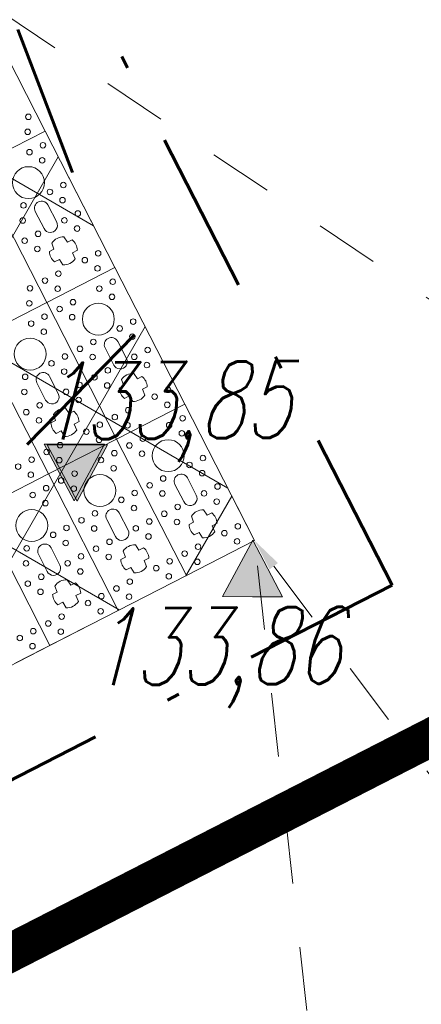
# Model space of a CAD drawing. Header units: metres. Extents: x 7472034 to 8440138, y 5890133 to 5961460.
# Tile 67 of 103: x 8439537.66 to 8439540.81, y 5890375.39 to 5890383.1. Entities that reach past the tile are written whole.
import ezdxf
from ezdxf import colors
from ezdxf.entities.mleader import LeaderData, LeaderLine
from ezdxf.math import Vec2, Vec3

# ---------------------------------------------------------------- set-up
doc = ezdxf.new("R2010")
doc.units = ezdxf.units.M
doc.header["$MEASUREMENT"] = 0
for name, pattern in [('$0$L218_500', [1, 0.5, -0.5]), ('ACAD_ISO03W100', [30, 12, -18]), ('BUW', [1.5, 1, -0.5]), ('CENTER', [2, 1.25, -0.25, 0.25, -0.25]), ('DASHDOT', [25.399999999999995, 12.7, -6.349999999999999, 0, -6.349999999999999]), ('DASHED', [19.049999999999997, 12.7, -6.349999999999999])]:
    doc.linetypes.add(name, pattern=pattern)
doc.layers.get('0').update_dxf_attribs({"linetype": 'CONTINUOUS', "lineweight": 5})
for name, color, linetype, lineweight in [('### rzędne', 172, 'CONTINUOUS', 5), ('___DR.warstwice', 7, 'CONTINUOUS', 5), ('__GRANICA', 5, 'ACAD_ISO03W100', 80), ('_IS.BLOK.KD.doziemne', 7, 'CONTINUOUS', 5), ('_IS.KD.opis.2', 7, 'CONTINUOUS', 18), ('_IS.TCH.V.oddzialywanie', 30, 'DASHED', 60), ('_IS.TCH.V.opisik.1', 98, 'CONTINUOUS', 20), ('_IS.TCH.V.skrzynki.0', 101, 'CONTINUOUS', 20), ('_IS.TCH.V.skrzynki.1', 97, 'CONTINUOUS', 20), ('_IS.TCH.V.skrzynki.2', 93, 'CONTINUOUS', 20), ('a_opisy', 7, 'CONTINUOUS', 18), ('ZAG-OBRYS070', 7, 'CONTINUOUS', 70)]:
    doc.layers.add(name, color=color, linetype=linetype, lineweight=lineweight)
doc.layers.add('_IS.A.śmieci', color=21, linetype='CONTINUOUS', lineweight=30, plot=False)
doc.styles.add('RS', font='Romans.shx', dxfattribs={"width": 0.7})
doc.styles.add('style2', font='romans.shx', dxfattribs={"width": 0.7, "oblique": 15})

# ---------------------------------------------------------------- blocks, each defined once
blk = doc.blocks.new('23123')
at = {"layer": 'a_opisy', "linetype": '$0$L218_500'}
blk.add_hatch(color=250, dxfattribs=at).paths.add_polyline_path([(8443019.232991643, 5888878.045012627), (8443018.761079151, 5888878.045012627), (8443018.28916666, 5888878.045012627), (8443018.761079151, 5888877.16129482)])
at = {"layer": 'a_opisy', "color": 250, "linetype": 'CENTER'}
for points in [[(8443018.28916666, 5888878.045012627), (8443018.761079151, 5888878.045012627)], [(8443019.232991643, 5888878.045012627), (8443018.761079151, 5888877.16129482), (8443018.28916666, 5888878.045012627)], [(8443018.28916666, 5888878.045012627), (8443018.761079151, 5888877.16129482), (8443019.232991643, 5888878.045012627)], [(8443019.232991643, 5888878.045012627), (8443018.761079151, 5888878.045012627)]]:
    blk.add_lwpolyline(points, dxfattribs=at)
blk = doc.blocks.new('A$C57F34CC8')
at = {"layer": '__GRANICA', "color": 246, "lineweight": 60, "ltscale": 0.1}
blk.add_lwpolyline([(104.5474768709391, 61.49084398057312), (124.7534257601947, 8.664832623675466), (116.2782638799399, -2.598389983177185e-07), (87.50180485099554, 5.853071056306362), (75.53745610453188, 9.185393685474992), (65.1202681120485, 10.79332474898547), (52.65768154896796, 12.23814885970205), (35.11359243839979, 14.25579591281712), (31.17050394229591, 14.72508112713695), (-8.847564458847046e-07, 23.87893649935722)], dxfattribs=at)
blk = doc.blocks.new('*U25')
at = {"lineweight": 5}
for p, q in [((1200.000047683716, 23399.40002381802), (0, 23399.40002381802)), ((1200, 23399.40002381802), (1200, 22799.39999997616)), ((2400.000047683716, 23399.40002381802), (1200, 23399.40002381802)), ((1200.000047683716, 22799.39999997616), (1200.000047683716, 23399.40002381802)), ((2400, 23399.40002381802), (2400, 22799.39999997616)), ((3600.000047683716, 23399.40002381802), (2400, 23399.40002381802)), ((2400.000047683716, 22799.39999997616), (2400.000047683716, 23399.40002381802)), ((3600, 23399.40002381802), (3600, 22799.39999997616)), ((4800.000047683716, 23399.40002381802), (3600, 23399.40002381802)), ((3600.000047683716, 22799.39999997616), (3600.000047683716, 23399.40002381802)), ((4800.000047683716, 22799.39999997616), (4800.000047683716, 23399.40002381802)), ((2054.200035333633, 23199.41180765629), (2054.200035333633, 23159.27779868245)), ((2145.251703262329, 23157.3414337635), (2145.251703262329, 23199.66109861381)), ((3254.200035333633, 23199.41180765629), (3254.200035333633, 23159.27779868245)), ((3345.251703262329, 23157.3414337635), (3345.251703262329, 23199.66109861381)), ((4454.200035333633, 23199.41180765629), (4454.200035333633, 23159.27779868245)), ((4545.251703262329, 23157.3414337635), (4545.251703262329, 23199.66109861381)), ((1875.600023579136, 23154.90001261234), (1724.400023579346, 23154.90001189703)), ((2054.200035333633, 23159.27779868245), (2003.997000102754, 23153.0974925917)), ((2195.871898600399, 23153.33129808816), (2145.251703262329, 23157.3414337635)), ((3075.600023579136, 23154.90001261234), (2924.400023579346, 23154.90001189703)), ((3254.200035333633, 23159.27779868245), (3203.997000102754, 23153.0974925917)), ((3395.871898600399, 23153.33129808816), (3345.251703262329, 23157.3414337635)), ((4275.600023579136, 23154.90001261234), (4124.400023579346, 23154.90001189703)), ((4454.200035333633, 23159.27779868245), (4403.997000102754, 23153.0974925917)), ((4595.871898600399, 23153.33129808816), (4545.251703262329, 23157.3414337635)), ((1724.400023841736, 23043.90001189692), (1875.600023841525, 23043.90001189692)), ((2003.997000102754, 23045.70253120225), (2054.200035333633, 23039.52222511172)), ((2054.200035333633, 23039.52222511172), (2054.200035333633, 22999.38821613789)), ((2145.251703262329, 23041.45859003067), (2195.871898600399, 23045.46872570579)), ((2145.251703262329, 22999.13892518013), (2145.251703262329, 23041.45859003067)), ((2924.400023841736, 23043.90001189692), (3075.600023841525, 23043.90001189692)), ((3203.997000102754, 23045.70253120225), (3254.200035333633, 23039.52222511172)), ((3254.200035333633, 23039.52222511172), (3254.200035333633, 22999.38821613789)), ((3345.251703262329, 23041.45859003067), (3395.871898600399, 23045.46872570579)), ((3345.251703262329, 22999.13892518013), (3345.251703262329, 23041.45859003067)), ((4124.400023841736, 23043.90001189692), (4275.600023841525, 23043.90001189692)), ((4403.997000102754, 23045.70253120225), (4454.200035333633, 23039.52222511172)), ((4454.200035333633, 23039.52222511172), (4454.200035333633, 22999.38821613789)), ((4545.251703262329, 23041.45859003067), (4595.871898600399, 23045.46872570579)), ((4545.251703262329, 22999.13892518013), (4545.251703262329, 23041.45859003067)), ((2400.000047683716, 22799.40002381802), (1200, 22799.40002381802)), ((1200, 22799.39999997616), (2400.000047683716, 22799.39999997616)), ((2400, 22799.40002381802), (2400, 22199.39999997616)), ((3600.000047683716, 22799.40002381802), (2400, 22799.40002381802)), ((2400, 22799.39999997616), (3600.000047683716, 22799.39999997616)), ((2400.000047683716, 22199.39999997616), (2400.000047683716, 22799.40002381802)), ((3600, 22799.40002381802), (3600, 22199.39999997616)), ((4800.000047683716, 22799.40002381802), (3600, 22799.40002381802)), ((3600, 22799.39999997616), (4800.000047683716, 22799.39999997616)), ((3600.000047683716, 22199.39999997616), (3600.000047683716, 22799.40002381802)), ((4800.000047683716, 22199.39999997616), (4800.000047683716, 22799.40002381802)), ((3254.200035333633, 22599.41180765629), (3254.200035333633, 22559.27779868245)), ((3345.251703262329, 22557.3414337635), (3345.251703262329, 22599.66109861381)), ((4454.200035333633, 22599.41180765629), (4454.200035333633, 22559.27779868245)), ((4545.251703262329, 22557.3414337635), (4545.251703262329, 22599.66109861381)), ((3075.600023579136, 22554.90001261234), (2924.400023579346, 22554.90001189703)), ((3254.200035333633, 22559.27779868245), (3203.997000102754, 22553.0974925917)), ((3395.871898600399, 22553.33129808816), (3345.251703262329, 22557.3414337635)), ((4275.600023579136, 22554.90001261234), (4124.400023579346, 22554.90001189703)), ((4454.200035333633, 22559.27779868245), (4403.997000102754, 22553.0974925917)), ((4595.871898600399, 22553.33129808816), (4545.251703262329, 22557.3414337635)), ((2924.400023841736, 22443.90001189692), (3075.600023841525, 22443.90001189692)), ((3203.997000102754, 22445.70253120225), (3254.200035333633, 22439.52222511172)), ((3254.200035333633, 22439.52222511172), (3254.200035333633, 22399.38821613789)), ((3345.251703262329, 22441.45859003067), (3395.871898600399, 22445.46872570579)), ((3345.251703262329, 22399.13892518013), (3345.251703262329, 22441.45859003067)), ((4124.400023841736, 22443.90001189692), (4275.600023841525, 22443.90001189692)), ((4403.997000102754, 22445.70253120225), (4454.200035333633, 22439.52222511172)), ((4454.200035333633, 22439.52222511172), (4454.200035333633, 22399.38821613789)), ((4545.251703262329, 22441.45859003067), (4595.871898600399, 22445.46872570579)), ((4545.251703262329, 22399.13892518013), (4545.251703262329, 22441.45859003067)), ((3600.000047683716, 22199.40002381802), (2400, 22199.40002381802)), ((2400, 22199.39999997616), (3600.000047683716, 22199.39999997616)), ((3600, 22199.40002381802), (3600, 21599.39999997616)), ((4800.000047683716, 22199.40002381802), (3600, 22199.40002381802)), ((3600, 22199.39999997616), (4800.000047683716, 22199.39999997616)), ((3600.000047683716, 21599.39999997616), (3600.000047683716, 22199.40002381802)), ((4800.000047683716, 21599.39999997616), (4800.000047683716, 22199.40002381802)), ((4454.200035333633, 21959.27779868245), (4403.997000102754, 21953.0974925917)), ((4454.200035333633, 21999.41180765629), (4454.200035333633, 21959.27779868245)), ((4545.251703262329, 21957.3414337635), (4545.251703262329, 21999.66109861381)), ((4275.600023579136, 21954.90001261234), (4124.400023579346, 21954.90001189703)), ((4595.871898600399, 21953.33129808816), (4545.251703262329, 21957.3414337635)), ((4124.400023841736, 21843.90001189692), (4275.600023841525, 21843.90001189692)), ((4403.997000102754, 21845.70253120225), (4454.200035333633, 21839.52222511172)), ((4454.200035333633, 21839.52222511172), (4454.200035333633, 21799.38821613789)), ((4545.251703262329, 21841.45859003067), (4595.871898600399, 21845.46872570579)), ((4545.251703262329, 21799.13892518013), (4545.251703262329, 21841.45859003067)), ((4800.000047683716, 21599.40002381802), (3600, 21599.40002381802)), ((3600, 21599.39999997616), (4800.000047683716, 21599.39999997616)), ((4800.000047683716, 20999.39999997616), (4800.000047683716, 21599.40002381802))]:
    blk.add_line(p, q, dxfattribs=at)
for centre, radius in [((1040.936357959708, 23333.40001189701), 21.7392778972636), ((1290.936357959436, 23333.40001189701), 21.7392778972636), ((1640.936357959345, 23333.40001189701), 21.7392778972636), ((1890.936357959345, 23333.40001189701), 21.73927789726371), ((2240.936357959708, 23333.40001189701), 21.7392778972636), ((2490.936357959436, 23333.40001189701), 21.7392778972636), ((2840.936357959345, 23333.40001189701), 21.7392778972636), ((3090.936357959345, 23333.40001189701), 21.73927789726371), ((3440.936357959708, 23333.40001189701), 21.7392778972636), ((3690.936357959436, 23333.40001189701), 21.7392778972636), ((4040.936357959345, 23333.40001189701), 21.7392778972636), ((4290.936357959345, 23333.40001189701), 21.73927789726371), ((4640.936357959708, 23333.40001189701), 21.7392778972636), ((1143.127355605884, 23274.40001189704), 21.7392778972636), ((1393.127355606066, 23274.40001189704), 21.73927789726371), ((1743.127355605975, 23274.40001189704), 21.7392778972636), ((1993.127355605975, 23274.40001189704), 21.7392778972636), ((2343.127355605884, 23274.40001189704), 21.7392778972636), ((2593.127355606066, 23274.40001189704), 21.73927789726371), ((2943.127355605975, 23274.40001189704), 21.7392778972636), ((3193.127355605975, 23274.40001189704), 21.7392778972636), ((3543.127355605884, 23274.40001189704), 21.7392778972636), ((3793.127355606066, 23274.40001189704), 21.73927789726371), ((4143.127355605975, 23274.40001189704), 21.7392778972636), ((4393.127355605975, 23274.40001189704), 21.7392778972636), ((4743.127355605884, 23274.40001189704), 21.7392778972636), ((1290.936357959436, 23215.40001189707), 21.73927789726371), ((1500.000023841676, 23099.40001189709), 125), ((1640.936357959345, 23215.40001189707), 21.73927789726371), ((1890.936357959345, 23215.40001189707), 21.7392778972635), ((2240.936357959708, 23215.40001189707), 21.7392778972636), ((2490.936357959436, 23215.40001189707), 21.73927789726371), ((2700.000023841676, 23099.40001189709), 125), ((2840.936357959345, 23215.40001189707), 21.73927789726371), ((3090.936357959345, 23215.40001189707), 21.7392778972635), ((3440.936357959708, 23215.40001189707), 21.7392778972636), ((3690.936357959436, 23215.40001189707), 21.73927789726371), ((3900.000023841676, 23099.40001189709), 125), ((4040.936357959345, 23215.40001189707), 21.73927789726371), ((4290.936357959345, 23215.40001189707), 21.7392778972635), ((4640.936357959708, 23215.40001189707), 21.7392778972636), ((1640.936357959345, 22983.4000118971), 21.73927789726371), ((1890.936357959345, 22983.4000118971), 21.73927789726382), ((2240.936357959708, 22983.4000118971), 21.7392778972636), ((2490.936357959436, 22983.4000118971), 21.73927789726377), ((2840.936357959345, 22983.4000118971), 21.73927789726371), ((3090.936357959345, 22983.4000118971), 21.73927789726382), ((3440.936357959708, 22983.4000118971), 21.7392778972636), ((3690.936357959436, 22983.4000118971), 21.73927789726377), ((4040.936357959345, 22983.4000118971), 21.73927789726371), ((4290.936357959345, 22983.4000118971), 21.73927789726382), ((4640.936357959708, 22983.4000118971), 21.7392778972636), ((1743.127355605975, 22924.40001189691), 21.7392778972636), ((1890.936357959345, 22865.40001189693), 21.73927789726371), ((1993.127355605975, 22924.40001189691), 21.7392778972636), ((2240.936357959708, 22865.40001189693), 21.7392778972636), ((2343.127355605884, 22924.40001189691), 21.7392778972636), ((2490.936357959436, 22865.40001189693), 21.73927789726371), ((2593.127355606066, 22924.40001189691), 21.73927789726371), ((2840.936357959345, 22865.40001189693), 21.73927789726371), ((2943.127355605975, 22924.40001189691), 21.7392778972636), ((3090.936357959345, 22865.40001189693), 21.73927789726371), ((3193.127355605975, 22924.40001189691), 21.7392778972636), ((3440.936357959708, 22865.40001189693), 21.7392778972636), ((3543.127355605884, 22924.40001189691), 21.7392778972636), ((3690.936357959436, 22865.40001189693), 21.73927789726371), ((3793.127355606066, 22924.40001189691), 21.73927789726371), ((4040.936357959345, 22865.40001189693), 21.73927789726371), ((4143.127355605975, 22924.40001189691), 21.7392778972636), ((4290.936357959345, 22865.40001189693), 21.73927789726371), ((4393.127355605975, 22924.40001189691), 21.7392778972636), ((4640.936357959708, 22865.40001189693), 21.7392778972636), ((4743.127355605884, 22924.40001189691), 21.7392778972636), ((2240.936357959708, 22733.40001189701), 21.7392778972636), ((2490.936357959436, 22733.40001189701), 21.7392778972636), ((2840.936357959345, 22733.40001189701), 21.7392778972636), ((3090.936357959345, 22733.40001189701), 21.73927789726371), ((3440.936357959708, 22733.40001189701), 21.7392778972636), ((3690.936357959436, 22733.40001189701), 21.7392778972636), ((4040.936357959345, 22733.40001189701), 21.7392778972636), ((4290.936357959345, 22733.40001189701), 21.73927789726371), ((4640.936357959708, 22733.40001189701), 21.7392778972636), ((2343.127355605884, 22674.40001189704), 21.7392778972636), ((2593.127355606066, 22674.40001189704), 21.73927789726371), ((2943.127355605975, 22674.40001189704), 21.7392778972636), ((3193.127355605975, 22674.40001189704), 21.7392778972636), ((3543.127355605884, 22674.40001189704), 21.7392778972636), ((3793.127355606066, 22674.40001189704), 21.73927789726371), ((4143.127355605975, 22674.40001189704), 21.7392778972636), ((4393.127355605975, 22674.40001189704), 21.7392778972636), ((4743.127355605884, 22674.40001189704), 21.7392778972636), ((2490.936357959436, 22615.40001189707), 21.73927789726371), ((2700.000023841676, 22499.40001189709), 125), ((2840.936357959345, 22615.40001189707), 21.73927789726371), ((3090.936357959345, 22615.40001189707), 21.7392778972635), ((3440.936357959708, 22615.40001189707), 21.7392778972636), ((3690.936357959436, 22615.40001189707), 21.73927789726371), ((3900.000023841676, 22499.40001189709), 125), ((4040.936357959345, 22615.40001189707), 21.73927789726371), ((4290.936357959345, 22615.40001189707), 21.7392778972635), ((4640.936357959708, 22615.40001189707), 21.7392778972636), ((2840.936357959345, 22383.4000118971), 21.73927789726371), ((2943.127355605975, 22324.40001189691), 21.7392778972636), ((3090.936357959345, 22383.4000118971), 21.73927789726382), ((3193.127355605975, 22324.40001189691), 21.7392778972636), ((3440.936357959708, 22383.4000118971), 21.7392778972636), ((3543.127355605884, 22324.40001189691), 21.7392778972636), ((3690.936357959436, 22383.4000118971), 21.73927789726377), ((3793.127355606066, 22324.40001189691), 21.73927789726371), ((4040.936357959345, 22383.4000118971), 21.73927789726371), ((4143.127355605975, 22324.40001189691), 21.7392778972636), ((4290.936357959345, 22383.4000118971), 21.73927789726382), ((4393.127355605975, 22324.40001189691), 21.7392778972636), ((4640.936357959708, 22383.4000118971), 21.7392778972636), ((4743.127355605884, 22324.40001189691), 21.7392778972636), ((3090.936357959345, 22265.40001189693), 21.73927789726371), ((3440.936357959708, 22265.40001189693), 21.7392778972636), ((3690.936357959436, 22265.40001189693), 21.73927789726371), ((4040.936357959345, 22265.40001189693), 21.73927789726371), ((4290.936357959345, 22265.40001189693), 21.73927789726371), ((4640.936357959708, 22265.40001189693), 21.7392778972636), ((3440.936357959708, 22133.40001189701), 21.7392778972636), ((3690.936357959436, 22133.40001189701), 21.7392778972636), ((4040.936357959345, 22133.40001189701), 21.7392778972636), ((4290.936357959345, 22133.40001189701), 21.73927789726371), ((4640.936357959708, 22133.40001189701), 21.7392778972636), ((3440.936357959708, 22015.40001189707), 21.7392778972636), ((3543.127355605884, 22074.40001189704), 21.7392778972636), ((3690.936357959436, 22015.40001189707), 21.73927789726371), ((3793.127355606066, 22074.40001189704), 21.73927789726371), ((4040.936357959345, 22015.40001189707), 21.73927789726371), ((4143.127355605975, 22074.40001189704), 21.7392778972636), ((4290.936357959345, 22015.40001189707), 21.7392778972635), ((4393.127355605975, 22074.40001189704), 21.7392778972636), ((4640.936357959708, 22015.40001189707), 21.7392778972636), ((4743.127355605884, 22074.40001189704), 21.7392778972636), ((3900.000023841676, 21899.40001189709), 125), ((4040.936357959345, 21783.4000118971), 21.73927789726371), ((4290.936357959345, 21783.4000118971), 21.73927789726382), ((4640.936357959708, 21783.4000118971), 21.7392778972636), ((4143.127355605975, 21724.40001189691), 21.7392778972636), ((4393.127355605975, 21724.40001189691), 21.7392778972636), ((4743.127355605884, 21724.40001189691), 21.7392778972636), ((4290.936357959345, 21665.40001189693), 21.73927789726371), ((4640.936357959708, 21665.40001189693), 21.7392778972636), ((4640.936357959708, 21533.40001189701), 21.7392778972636), ((4743.127355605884, 21474.40001189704), 21.7392778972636), ((4640.936357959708, 21415.40001189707), 21.7392778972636)]:
    blk.add_circle(centre, radius, dxfattribs=at)
for centre, radius, start, end in [((2100.000023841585, 23099.40001189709), 110, 65.70851514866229, 114.6052205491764), ((3300.000023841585, 23099.40001189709), 110, 65.70851514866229, 114.6052205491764), ((4500.000023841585, 23099.40001189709), 110, 65.70851514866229, 114.6052205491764), ((1724.400023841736, 23099.40001189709), 55.50000000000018, 90.00000026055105, 270), ((1875.600023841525, 23099.40001189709), 55.50000000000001, 270, 90.00000026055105), ((2100.000023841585, 23099.40001189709), 109.9999999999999, 150.7803558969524, 209.2196441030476), ((2100.000023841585, 23099.40001189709), 110.0000000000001, 330.6407226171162, 29.35927738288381), ((2924.400023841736, 23099.40001189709), 55.50000000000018, 90.00000026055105, 270), ((3075.600023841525, 23099.40001189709), 55.50000000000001, 270, 90.00000026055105), ((3300.000023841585, 23099.40001189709), 109.9999999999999, 150.7803558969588, 209.2196441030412), ((3300.000023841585, 23099.40001189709), 110.0000000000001, 330.6407226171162, 29.35927738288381), ((4124.400023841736, 23099.40001189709), 55.50000000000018, 90.00000026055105, 270), ((4275.600023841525, 23099.40001189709), 55.50000000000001, 270, 90.00000026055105), ((4500.000023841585, 23099.40001189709), 109.9999999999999, 150.7803558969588, 209.2196441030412), ((4500.000023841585, 23099.40001189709), 110.0000000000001, 330.6407226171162, 29.35927738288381), ((2100.000023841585, 23099.40001189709), 110, 245.3947794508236, 294.2914848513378), ((3300.000023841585, 23099.40001189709), 110, 245.3947794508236, 294.2914848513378), ((4500.000023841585, 23099.40001189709), 110, 245.3947794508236, 294.2914848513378), ((3300.000023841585, 22499.40001189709), 110, 65.70851514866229, 114.6052205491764), ((4500.000023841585, 22499.40001189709), 110, 65.70851514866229, 114.6052205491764), ((2924.400023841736, 22499.40001189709), 55.50000000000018, 90.00000026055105, 270), ((3075.600023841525, 22499.40001189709), 55.50000000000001, 270, 90.00000026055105), ((3300.000023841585, 22499.40001189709), 109.9999999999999, 150.7803558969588, 209.2196441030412), ((3300.000023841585, 22499.40001189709), 110.0000000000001, 330.6407226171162, 29.35927738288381), ((4124.400023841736, 22499.40001189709), 55.50000000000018, 90.00000026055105, 270), ((4275.600023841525, 22499.40001189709), 55.50000000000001, 270, 90.00000026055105), ((4500.000023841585, 22499.40001189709), 109.9999999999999, 150.7803558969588, 209.2196441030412), ((4500.000023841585, 22499.40001189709), 110.0000000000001, 330.6407226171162, 29.35927738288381), ((3300.000023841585, 22499.40001189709), 110, 245.3947794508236, 294.2914848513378), ((4500.000023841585, 22499.40001189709), 110, 245.3947794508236, 294.2914848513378), ((4500.000023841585, 21899.40001189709), 110, 65.70851514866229, 114.6052205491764), ((4124.400023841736, 21899.40001189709), 55.50000000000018, 90.00000026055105, 270), ((4275.600023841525, 21899.40001189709), 55.50000000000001, 270, 90.00000026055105), ((4500.000023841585, 21899.40001189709), 109.9999999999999, 150.7803558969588, 209.2196441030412), ((4500.000023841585, 21899.40001189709), 110.0000000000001, 330.6407226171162, 29.35927738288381), ((4500.000023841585, 21899.40001189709), 110, 245.3947794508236, 294.2914848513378)]:
    blk.add_arc(centre, radius, start, end, dxfattribs=at)
blk = doc.blocks.new('A$C2C426404')
at = {"layer": '### rzędne', "color": 0, "linetype": '$0$L218_500', "lineweight": 25, "xscale": 0.5, "yscale": 0.5, "zscale": 0.5}
blk.add_blockref('23123', (-4221410.023904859, -2944425.13055373), dxfattribs=at)
at = {"layer": '### rzędne', "color": 0, "linetype": '$0$L218_500', "lineweight": 25, "xscale": 0.4999999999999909, "yscale": 0.4999999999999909, "zscale": 0.4999999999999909, "rotation": 179.6362190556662}
blk.add_blockref('23123', (4240219.677880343, 2917589.450195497, 7.079631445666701e-07), dxfattribs=at)
at = {"layer": '### rzędne', "color": 0, "linetype": 'CENTER', "lineweight": 25, "char_height": 0.6, "attachment_point": 1, "rotation": 0.4319074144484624, "style": 'style2'}
for s, insert in [('133,85', (99.0650578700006, 14.52797295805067)), ('133,86', (99.45843433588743, 12.60455550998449, 7.079631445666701e-07))]:
    blk.add_mtext(s, dxfattribs=dict(at, insert=insert))
blk = doc.blocks.new('JPII.KD_aktualizacja rzędnych_20.12.2024')
at = {"layer": '_IS.TCH.V.skrzynki.0', "lineweight": 13}
h = blk.add_hatch(dxfattribs=at)
h.set_pattern_fill('ANSI37', color=256, scale=10, angle=15)
h.set_pattern_definition([(59.99999999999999, (-62.26768374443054, 30.61646902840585), (-1.082531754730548, 0.625), []), (150, (-62.26768374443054, 30.61646902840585), (-0.6250000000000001, -1.082531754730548), [])])
h.paths.add_polyline_path([(8438679.881406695, 5890674.828945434), (8438677.694513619, 5890679.101824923), (8438656.86422629, 5890668.44072127), (8438659.051119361, 5890664.167841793)])
at = {"layer": '_IS.TCH.V.oddzialywanie', "color": 150, "linetype": 'DASHDOT', "ltscale": 0.1, "elevation": 7.079631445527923e-07}
blk.add_lwpolyline([(8438658.703454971, 5890663.091213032), (8438680.958035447, 5890674.481281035), (8438678.042178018, 5890680.178453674), (8438655.787597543, 5890668.78838567)], close=True, dxfattribs=at)
at = {"layer": '_IS.TCH.V.skrzynki.1', "linetype": 'ACAD_ISO03W100', "ltscale": 0.05, "elevation": 7.079631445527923e-07}
blk.add_lwpolyline([(8438677.694513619, 5890679.101824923), (8438679.881406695, 5890674.828945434), (8438659.051119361, 5890664.167841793), (8438656.86422629, 5890668.44072127), (8438677.694513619, 5890679.101824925)], dxfattribs=at)
at = {"layer": '_IS.TCH.V.skrzynki.2', "color": 124, "xscale": 0.001, "yscale": 0.001, "zscale": 0.001, "rotation": 297.1037209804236}
blk.add_blockref('*U25', (8438656.864760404, 5890668.440994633, 7.079631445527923e-07), dxfattribs=at)
at = {"layer": '_IS.KD.opis.2', "color": 0}
ml = blk.add_multileader_mtext('Standard', dxfattribs=at)
ml.set_content('Y=8438677,6945\\PX=5890679,1018', style='RS')
ml.set_leader_properties()
ml.build(insert=Vec2(0, 0))
ml.multileader.update_dxf_attribs({"text_left_attachment_type": 2, "text_right_attachment_type": 2, "dogleg_length": 2.433335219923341, "arrow_head_size": 0.25})
ctx = ml.context
ctx.base_point, ctx.char_height, ctx.arrow_head_size, ctx.landing_gap_size, ctx.plane_origin = Vec3(8438683.86316592, 5890675.277949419, 7.079631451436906e-07), 0.75, 0.25, 0.3, Vec3(8438680.472744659, 5890673.80934226, 7.079631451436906e-07)
ctx.left_attachment, ctx.right_attachment, ctx.text_align_type = 2, 2, 1
notes = []
notes.append((ctx, [(1, (1, 1, 0), (8438683.39664991, 5890675.277949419, 7.079631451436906e-07), (1, 0), 0.4665160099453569, [(0, [(8438677.694513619, 5890679.101824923, 7.079631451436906e-07)], 0, [])])]))
ctx.mtext.insert, ctx.mtext.width, ctx.mtext.alignment, ctx.mtext.flow_direction = Vec3(8438687.538165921, 5890676.349377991, 7.079631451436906e-07), 19.48609459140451, 2, 5
ml = blk.add_multileader_mtext('Standard', dxfattribs=at)
ml.set_content('Y=8438689,8814\\PX=5890674,8289', style='RS')
ml.set_leader_properties()
ml.build(insert=Vec2(0, 0))
ml.multileader.update_dxf_attribs({"text_left_attachment_type": 2, "text_right_attachment_type": 2, "dogleg_length": 2.433335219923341, "arrow_head_size": 0.25})
ctx = ml.context
ctx.base_point, ctx.char_height, ctx.arrow_head_size, ctx.landing_gap_size, ctx.plane_origin = Vec3(8438683.709897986, 5890670.144912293, 7.079631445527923e-07), 0.75, 0.25, 0.3, Vec3(8438680.629772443, 5890670.357746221, 7.079631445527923e-07)
ctx.left_attachment, ctx.right_attachment, ctx.text_align_type = 2, 2, 1
notes.append((ctx, [(1, (1, 1, 0), (8438683.390566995, 5890670.144912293, 7.079631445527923e-07), (1, 0), 0.3193309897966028, [(0, [(8438679.881406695, 5890674.828945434, 7.079631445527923e-07)], 0, [])])]))
ctx.mtext.insert, ctx.mtext.width, ctx.mtext.defined_height, ctx.mtext.alignment, ctx.mtext.flow_direction = Vec3(8438687.397397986, 5890671.216340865, 7.079631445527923e-07), 15.79587653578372, 4.844527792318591, 2, 5
at = {"layer": '_IS.TCH.V.opisik.1', "lineweight": 18}
ml = blk.add_multileader_mtext('Standard', dxfattribs=at)
ml.set_content('\\A1;133,86', color=256, style='RS')
ml.set_leader_properties()
ml.build(insert=Vec2(0, 0))
ml.multileader.update_dxf_attribs({"text_right_attachment_type": 6, "dogleg_length": 0.2, "arrow_head_size": 0.2})
ctx = ml.context
ctx.base_point, ctx.char_height, ctx.arrow_head_size, ctx.landing_gap_size, ctx.plane_origin = Vec3(8438676.714304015, 5890670.322174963, 7.07963143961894e-07), 0.9, 0.2, 0.25, Vec3(8438628.492734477, 5890654.257550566, 7.07963143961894e-07)
ctx.right_attachment = 6
notes.append((ctx, [(1, (1, 1, 0), (8438680.444304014, 5890669.777889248, 7.07963143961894e-07), (-1, 0), 0.2, [(3, [(8438679.881406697, 5890674.828945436, 7.07963143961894e-07)], 0, [])])]))
ctx.mtext.insert, ctx.mtext.width, ctx.mtext.line_spacing_factor, ctx.mtext.flow_direction = Vec3(8438676.964304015, 5890670.857889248, 7.07963143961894e-07), 3.033132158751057, 0.6666666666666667, 5
for ctx, leaders in notes:
    for number, flags, end, landing, length, lines in leaders:
        leader = LeaderData()
        leader.index, (leader.has_last_leader_line, leader.has_dogleg_vector, leader.attachment_direction) = number, flags
        leader.last_leader_point, leader.dogleg_vector, leader.dogleg_length = Vec3(end), Vec3(landing), length
        for number, points, colour, breaks in lines:
            line = LeaderLine()
            line.index, line.vertices, line.color, line.breaks = number, Vec3.list(points), colors.encode_raw_color(colour), breaks
            leader.lines.append(line)
        ctx.leaders.append(leader)

msp = doc.modelspace()

# ---------------------------------------------------------------- linework, layer by layer
at = {"layer": 'ZAG-OBRYS070', "color": 196, "linetype": 'BUW', "ltscale": 3, "const_width": 0.3, "flags": 128}
msp.add_lwpolyline([(8439542.761230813, 5890378.44277308), (8439518.201230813, 5890365.87277308), (8439498.318540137, 5890366.928954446), (8439486.18449514, 5890370.070575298), (8439475.080399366, 5890372.569959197), (8439442.183929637, 5890382.26561104), (8439442.183929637, 5890382.26561104), (8439442.183929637, 5890382.26561104), (8439482.631230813, 5890402.022773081), (8439495.031636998, 5890408.082453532), (8439507.432043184, 5890414.142133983), (8439507.432043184, 5890414.142133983), (8439525.871230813, 5890423.15277308), (8439532.321230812, 5890420.23277308), (8439542.761230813, 5890378.44277308)], close=True, dxfattribs=at)

# ---------------------------------------------------------------- block references
at = {"layer": '### rzędne', "linetype": '$0$L218_500', "xscale": 0.5, "yscale": 0.5, "zscale": 0.5}
msp.add_blockref('23123', (4218028.733009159, 2945940.749590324), dxfattribs=at)
at = {"layer": '___DR.warstwice', "color": 0, "linetype": 'Continuous', "ltscale": 0.2}
msp.add_blockref('A$C2C426404', (8439438.733810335, 5890365.88383195), dxfattribs=at)
at = {"layer": '__GRANICA', "color": 1, "linetype": 'Continuous', "ltscale": 0.2}
msp.add_blockref('A$C57F34CC8', (8439413.808154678, 5890371.967410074), dxfattribs=at)
at = {"layer": '_IS.BLOK.KD.doziemne', "linetype": '$0$L218_500'}
msp.add_blockref('JPII.KD_aktualizacja rzędnych_20.12.2024', (859.6212462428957, -295.8072097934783), dxfattribs=at)

# ---------------------------------------------------------------- leaders
at = {"layer": '_IS.A.śmieci'}
ml = msp.add_multileader_mtext('Standard', dxfattribs=at)
ml.set_content('\\A1;miejce na\\Pautomat paczkowy', color=256, style='RS')
ml.set_leader_properties()
ml.build(insert=Vec2(0, 0))
ml.multileader.update_dxf_attribs({"text_left_attachment_type": 2, "text_right_attachment_type": 2, "dogleg_length": 0.2, "arrow_head_size": 0.25})
ctx = ml.context
ctx.base_point, ctx.char_height, ctx.arrow_head_size, ctx.landing_gap_size, ctx.plane_origin = Vec3(8439527.517591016, 5890367.451514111), 0.75, 0.25, 0.1, Vec3(8439504.015071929, 5890380.344600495)
ctx.left_attachment, ctx.right_attachment = 2, 2
notes = []
notes.append((ctx, [(0, (1, 1, 0), (8439527.317591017, 5890367.451514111), (1, 0), 0.2, [(3, [(8439520.472886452, 5890376.709349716)], 0, [])])]))
ctx.mtext.insert, ctx.mtext.width, ctx.mtext.defined_height, ctx.mtext.flow_direction = Vec3(8439527.617591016, 5890368.576514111), 11.00125483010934, 2.459306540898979, 5
for ctx, leaders in notes:
    for number, flags, end, landing, length, lines in leaders:
        leader = LeaderData()
        leader.index, (leader.has_last_leader_line, leader.has_dogleg_vector, leader.attachment_direction) = number, flags
        leader.last_leader_point, leader.dogleg_vector, leader.dogleg_length = Vec3(end), Vec3(landing), length
        for number, points, colour, breaks in lines:
            line = LeaderLine()
            line.index, line.vertices, line.color, line.breaks = number, Vec3.list(points), colors.encode_raw_color(colour), breaks
            leader.lines.append(line)
        ctx.leaders.append(leader)

doc.saveas('drawing.dxf')
